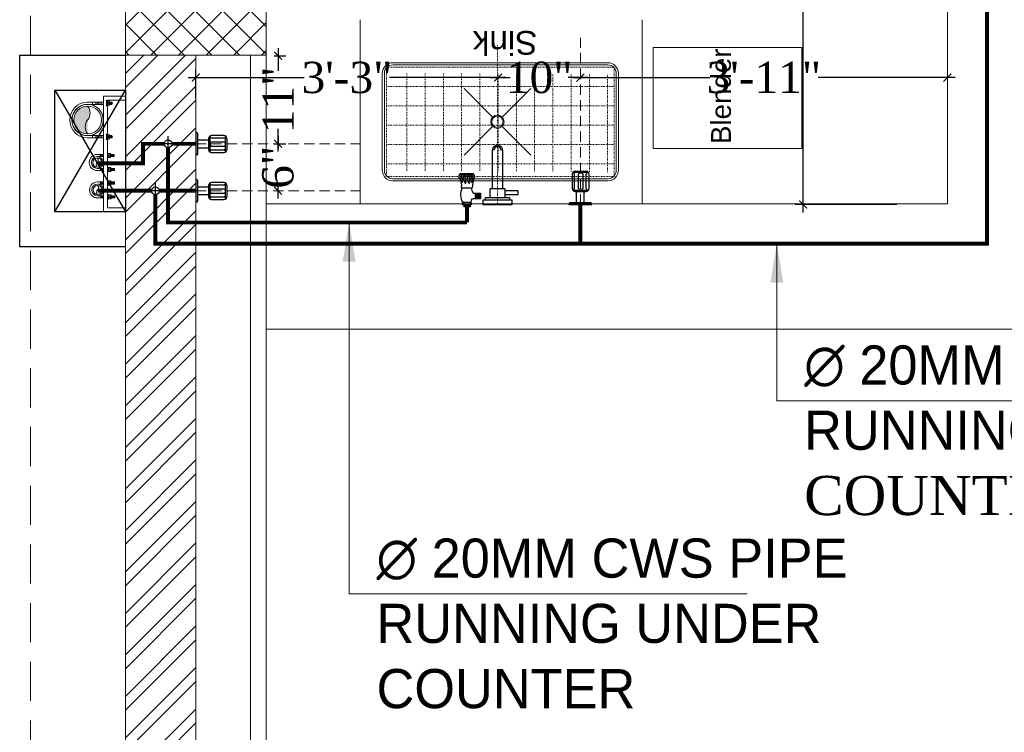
# Model space of a CAD drawing. Header units: inches. Extents: x 105152 to 158499, y 12149 to 30915.
# Tile 104 of 256: x 124799 to 124925, y 20880 to 20971. Entities that reach past the tile are written whole.
import ezdxf

# ---------------------------------------------------------------- set-up
doc = ezdxf.new("R2010")
doc.units = ezdxf.units.IN
doc.header["$MEASUREMENT"] = 0
doc.header["$PDMODE"] = 34
for name, pattern in [('DASHED2', [0.375, 0.25, -0.125]), ('HIDDEN', [0.375, 0.25, -0.125]), ('HIDDEN2', [0.1875, 0.125, -0.0625])]:
    doc.linetypes.add(name, pattern=pattern)
for name, color, linetype, lineweight in [('0-PIPE SUPPORT', 7, 'Continuous', 0), ('AR - PLAN', 251, 'Continuous', 5), ('CENTER', 46, 'DASHED2', 9), ('CWS', 5, 'Continuous', 30), ('EQUIPMENT', 7, 'Continuous', 25), ('PD_BRICK WALL_115', 134, 'Continuous', 30), ('PD_COLUMN', 2, 'Continuous', 60), ('PD_ELEVATION_03', 80, 'Continuous', 25), ('PD_HATCH', 45, 'Continuous', 9), ('PL. FICTURE', 4, 'Continuous', 25), ('PP-Domestic  Cold Water Supply', 5, 'Continuous', 25), ('PP-TEXT', 7, 'Continuous', 40), ('PP-Waste Pipe', 3, 'Continuous', 25), ('RO PIPE ', 4, 'Continuous', 9), ('RO WATER ', 15, 'Continuous', 15), ('SH - ANGLE SUPPORT', 7, 'Continuous', 30), ('WATER SUPPLY ', 7, 'Continuous', 9)]:
    doc.layers.add(name, color=color, linetype=linetype, lineweight=lineweight)
for name, color, linetype in [('45', 7, 'Continuous'), ('PD_DIMENSION', 101, 'Continuous'), ('PDF_furniture', 7, 'Continuous'), ('PDF_text', 7, 'Continuous'), ('PP SHAFT', 210, 'Continuous'), ('PP--DIM', 7, 'Continuous'), ('WWP', 92, 'Continuous')]:
    doc.layers.add(name, color=color, linetype=linetype)
doc.styles.add('MtX_Times_New_Roman', font='txt')
doc.styles.add('PDF Swiss721BT-RomanCondensed', font='arial.ttf')
doc.styles.get("Standard").update_dxf_attribs({"font": 'arial.ttf', "height": 6})
doc.styles.add('TIMES NEW ROMAN', font='times.ttf')
doc.dimstyles.new('ISO-10', dxfattribs={"dimtxt": 6, "dimasz": 0.5, "dimexe": 1.25, "dimexo": 0.625, "dimtad": 1, "dimtoh": 1, "dimdec": 1, "dimlunit": 4, "dimtxsty": 'Standard', "dimblk": 'ARCHTICK', "dimcen": 2.5, "dimclrt": 3, "dimadec": 0, "dimazin": 0, "dimtfac": 1, "dimtdec": 1, "dimtmove": 1, "dimatfit": 3, "dimfxl": 1, "dimarcsym": 0})
doc.dimstyles.new('PP-DIM', dxfattribs={"dimtxt": 4, "dimasz": 1, "dimexe": 1, "dimexo": 1, "dimgap": 0.09, "dimtad": 0, "dimdec": 0, "dimzin": 0, "dimdsep": 46, "dimlunit": 4, "dimtxsty": 'TIMES NEW ROMAN', "dimblk": 'ARCHTICK', "dimcen": 0.09, "dimdle": 1, "dimclrd": 256, "dimclre": 256, "dimclrt": 256, "dimadec": 0, "dimazin": 0, "dimtfac": 1, "dimtdec": 4, "dimtofl": 0, "dimtmove": 1, "dimatfit": 3, "dimfxl": 1, "dimtolj": 1, "dimtzin": 0, "dimlwd": -1, "dimlwe": -1, "dimarcsym": 0})

# ---------------------------------------------------------------- blocks, each defined once
blk = doc.blocks.new('_ArchTick')
at = {"color": 0, "linetype": 'ByBlock', "const_width": 0.15}
blk.add_lwpolyline([(-0.5, -0.5), (0.5, 0.5)], dxfattribs=at)
blk = doc.blocks.new('*D642')
at = {"layer": 'Defpoints', "color": 0}
for p in [(-1107, -9), (-1128.13, -939), (-1107, -939)]:
    blk.add_point(p, dxfattribs=at)
at = {"layer": 'PD_DIMENSION', "color": 0, "linetype": 'HIDDEN', "lineweight": -2, "ltscale": 20}
for p, q in [((-1107.62, -9), (-1129.38, -9)), ((-1128.13, -9), (-1128.13, -939)), ((-1107.62, -939), (-1129.38, -939))]:
    blk.add_line(p, q, dxfattribs=at)
at = {"layer": 'PD_DIMENSION', "color": 0, "lineweight": -2, "xscale": 0.5, "yscale": 0.5, "zscale": 0.5}
for p, rotation in [((-1128.13, -9), 90), ((-1128.13, -939), 270)]:
    blk.add_blockref('_ArchTick', p, dxfattribs=dict(at, rotation=rotation))
at = {"layer": 'PD_DIMENSION', "color": 3, "lineweight": 5, "insert": (-1131.82, -474), "char_height": 6, "attachment_point": 5, "rotation": 90}
blk.add_mtext('77\'-6"', dxfattribs=at)
blk = doc.blocks.new('ffbggb')
at = {"layer": 'EQUIPMENT', "color": 251, "lineweight": 5}
for p, q in [((75682.5, 5845.2), (75776.2, 5751.6)), ((75900.7, 5845.2), (75807, 5751.6)), ((75776.2, 5720.7), (75682.5, 5627.1)), ((75807.1, 5720.7), (75900.7, 5627.1))]:
    blk.add_line(p, q, dxfattribs=at)
for points in [[(75950.1, 5339.7), (75633.1, 5339.7, -0.414214), (75598.2, 5374.5), (75598.2, 6078.5, -0.414214), (75633.1, 6113.3), (75950.1, 6113.3, -0.414214), (75985, 6078.4), (75985, 5374.6, -0.414214)], [(75950.1, 5346.6), (75633.1, 5346.6, -0.414214), (75605.2, 5374.5), (75605.2, 6078.5, -0.414214), (75633.1, 6106.4), (75950.1, 6106.4, -0.414214), (75978.1, 6078.4), (75978.1, 5374.6, -0.414214)]]:
    blk.add_lwpolyline(points, format="xyb", close=True, dxfattribs=at)
at = {"layer": 'EQUIPMENT', "color": 251, "linetype": 'HIDDEN2', "lineweight": 5}
blk.add_lwpolyline([(75612.2, 6099.3), (75612.2, 5353.7), (75971, 5353.7), (75971, 6099.3)], close=True, dxfattribs=at)
for points in [[(75653.9, 6099.3), (75653.9, 5353.7)], [(75717.3, 6099.3), (75717.3, 5353.7)], [(75780.8, 6099.3), (75780.8, 5353.7)], [(75844.2, 6099.3), (75844.2, 5353.7)], [(75907.6, 6099.3), (75907.6, 5353.7)], [(75971, 6099.3), (75971, 5353.7)], [(75631.2, 6032.6), (75950.1, 6032.6)], [(75631.2, 5972.9), (75950.1, 5972.9)], [(75631.2, 5913.1), (75950.1, 5913.1)], [(75631.2, 5853.3), (75950.1, 5853.3)], [(75631.2, 5793.5), (75950.1, 5793.5)], [(75630, 5733.7), (75948.9, 5733.7)], [(75630, 5673.9), (75948.9, 5673.9)], [(75628.8, 5614.1), (75947.7, 5614.1)], [(75628.8, 5554.4), (75947.7, 5554.4)], [(75627.6, 5494.6), (75946.5, 5494.6)], [(75627.6, 5434.8), (75946.5, 5434.8)], [(75626.4, 5375), (75945.3, 5375)]]:
    blk.add_lwpolyline(points, dxfattribs=at)
at = {"layer": 'EQUIPMENT', "color": 251, "lineweight": 5}
for radius in [21.8, 18.5]:
    blk.add_circle((75791.6, 5736.2), radius, dxfattribs=at)
blk = doc.blocks.new('A$C449A6072')
at = {"color": 251, "lineweight": 5}
blk.add_lwpolyline([(0.99, -49.42), (0.99, -68.41), (-11.95, -68.41), (-11.95, -49.42)], close=True, dxfattribs=at)
at = {"layer": 'PDF_furniture', "color": 251, "lineweight": 5}
for p, q in [((4.52, -12), (-19, -12)), ((4.52, -48), (-19, -48))]:
    blk.add_line(p, q, dxfattribs=at)
at = {"layer": 'PDF_furniture', "color": 251, "xscale": 0.039, "yscale": 0.039, "zscale": 0.039}
blk.add_blockref('ffbggb', (-2964.39, -253.23), dxfattribs=at)
at = {"layer": 'PDF_text', "color": 251, "insert": (1.59, -39.74), "char_height": 3.036, "width": 18.474, "attachment_point": 4, "rotation": 90, "style": 'PDF Swiss721BT-RomanCondensed'}
blk.add_mtext('\\pxqc;Sink', dxfattribs=at)
at = {"layer": 'PDF_text', "color": 251, "insert": (-23.16, -58.1), "char_height": 2.535, "width": 35.8029, "attachment_point": 4, "style": 'PDF Swiss721BT-RomanCondensed'}
blk.add_mtext('\\pxqc;Blender ', dxfattribs=at)
blk = doc.blocks.new('*X425')
at = {"color": 0, "lineweight": 5}
for p, q in [((113.6, 341.47), (113.72, 341.59)), ((113.73, 341.42), (114.32, 342.01)), ((113.84, 341.35), (114.32, 341.83)), ((113.95, 341.28), (114.32, 341.65)), ((114.05, 341.2), (114.32, 341.48)), ((114.14, 341.12), (114.32, 341.3)), ((114.22, 341.02), (114.32, 341.12)), ((114.29, 340.92), (114.32, 340.95))]:
    blk.add_line(p, q, dxfattribs=at)
blk = doc.blocks.new('CWP P-PP')
at = {"layer": 'CWS', "color": 7, "lineweight": 5}
for p, q in [((-83, 1), (-83, -63)), ((-60, 0), (-60, -63)), ((60, 0), (60, -60)), ((83, 0), (83, -60)), ((-83, -32), (-60, -32)), ((83, -29), (60, -29)), ((-95, -107), (-95, -111)), ((-95, -111), (-93, -113)), ((-93, -113), (-93, -135)), ((-93, -113), (-50, -113)), ((-93, -135), (-88, -139)), ((-88, -139), (-55, -139)), ((-83, -139), (-83, -143)), ((-82, -173), (-82, -139)), ((-82, -173), (-78, -178)), ((-78, -130), (-78, -113)), ((-78, -178), (-65, -178)), ((-65, -113), (-65, -130)), ((-60, -173), (-65, -178)), ((-60, -173), (-60, -139)), ((-50, -135), (-55, -139)), ((-48, -111), (-50, -113)), ((-50, -113), (-50, -135)), ((48, -104), (48, -108)), ((48, -108), (50, -110)), ((50, -110), (50, -132)), ((50, -110), (93, -110)), ((50, -132), (55, -136)), ((55, -136), (88, -136)), ((61, -170), (61, -136)), ((61, -170), (65, -175)), ((65, -127), (65, -110)), ((78, -110), (78, -127)), ((83, -170), (78, -175)), ((83, -170), (83, -136)), ((93, -132), (88, -136)), ((95, -108), (93, -110)), ((93, -110), (93, -132)), ((95, -104), (95, -108))]:
    blk.add_line(p, q, dxfattribs=at)
at = {"layer": 'CWS', "lineweight": 5, "ltscale": 150}
for radius in [60.4, 46.4]:
    blk.add_circle((0, 0), radius, dxfattribs=at)
at = {"layer": 'CWS', "color": 7, "lineweight": 5}
for centre, radius, start, end in [((0, 0), 82.7, 0, 180), ((-91, -97), 59.2, 59.3307, 82.4088), ((-52, -14), 43.5, 225.9279, 259.5546), ((91, -94), 59.2, 97.5912, 120.6693), ((52, -11), 43.5, 280.4454, 314.0721), ((-94, -125), 16.2, 300.7439, 344.2077), ((-46, -123), 41.9, 210.4056, 235.5622), ((-47, -132), 42.3, 212.862, 235.7036), ((-49, -133), 47.6, 225.5118, 238.8099), ((-51, -136), 47.6, 229.0723, 238.8099), ((-63, -125), 16.2, 195.7923, 239.5399), ((-46, -127), 33, 201.2252, 229.0426), ((-80, -199), 22.5, 68.1121, 79.057), ((-77, -182), 9.3, 24.835, 70.1048), ((-79, -128), 13.8, 305.4061, 352.7073), ((-75, -184), 17.8, 36.9055, 76.8201), ((-74, -175), 17.7, 37.8259, 76.7878), ((-72, -174), 22.5, 57.8401, 79.057), ((-49, -125), 16.2, 195.7923, 239.2561), ((49, -122), 16.2, 300.7439, 344.2077), ((97, -120), 41.9, 210.4056, 235.5622), ((96, -129), 42.3, 212.862, 235.7036), ((94, -129), 47.6, 225.5118, 238.8099), ((92, -133), 47.6, 229.0723, 238.8099), ((80, -122), 16.2, 195.7923, 239.5399), ((97, -124), 33, 201.2252, 229.0426), ((66, -179), 9.3, 24.835, 70.1048), ((68, -181), 17.8, 36.9055, 76.8201), ((64, -125), 13.8, 305.4061, 352.7073), ((69, -172), 17.7, 37.8259, 76.7878), ((71, -171), 22.5, 57.8401, 79.057), ((94, -122), 16.2, 195.7923, 239.2561)]:
    blk.add_arc(centre, radius, start, end, dxfattribs=at)
at = {"layer": 'CWS', "lineweight": 5}
blk.add_arc((0, 0), 60.3, 0, 180, dxfattribs=at)
at = {"layer": 'CWS', "lineweight": 5, "ltscale": 150}
for centre, start, end in [((-23, -21), 42.4277, 137.5723), ((23, 21), 222.4277, 317.5723)]:
    blk.add_arc(centre, 31.5, start, end, dxfattribs=at)
at = {"layer": 'CWS', "color": 7, "xscale": 11.58599757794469, "yscale": 11.58599757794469, "zscale": 11.58599757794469, "rotation": 270}
for p in [(-4035, 1185), (-4021, 1185), (-3892, 1188), (-3878, 1188)]:
    blk.add_blockref('*X425', p, dxfattribs=at)
blk = doc.blocks.new('*X420')
at = {"color": 251, "lineweight": 5}
for p, q in [((113.73, 341.42), (114.32, 342.01)), ((113.84, 341.35), (114.32, 341.83)), ((113.6, 341.47), (113.72, 341.59)), ((113.95, 341.28), (114.32, 341.65)), ((114.05, 341.2), (114.32, 341.48)), ((114.14, 341.12), (114.32, 341.3)), ((114.22, 341.02), (114.32, 341.12)), ((114.29, 340.92), (114.32, 340.95))]:
    blk.add_line(p, q, dxfattribs=at)
blk = doc.blocks.new('WWP P-PP')
at = {"layer": 'PP-Waste Pipe', "lineweight": 5}
h = blk.add_hatch(color=256, dxfattribs=at)
edge = h.paths.add_edge_path()
edge.add_ellipse((24.4, 30.6), major_axis=(27.7, 27.7), ratio=1, start_angle=186.3386, end_angle=263.6614)
edge.add_ellipse((0, 0), major_axis=(-34.6, 34.6), ratio=1, start_angle=225, end_angle=405)
edge.add_ellipse((-24.4, -30.6), major_axis=(-27.7, 27.7), ratio=1, start_angle=276.3386, end_angle=353.6614, ccw=False)
for radius in [55, 48.9]:
    blk.add_circle((0, 0), radius, dxfattribs=at)
for centre, start, end in [((-24.4, -30.6), 51.3384, 128.6611), ((24.4, 30.6), 231.3384, 308.6611)]:
    blk.add_arc(centre, 39.1, start, end, dxfattribs=at)
at = {"layer": 'SH - ANGLE SUPPORT', "lineweight": 5}
for p, q in [((-62.8, 1.1), (-62.8, -56.7)), ((62.8, 1.1), (62.8, -56.7)), ((-62.8, -17.2), (-55, -17.2)), ((-62.8, -17.2), (-55, -17.2)), ((-54.8, -28.9), (-62.6, -28.9)), ((-54.8, -28.9), (-62.6, -28.9)), ((-55, -0.7), (-55, -56.7)), ((54.8, -28.9), (62.6, -28.9)), ((55, -0.7), (55, -56.7)), ((62.8, -17.2), (55, -17.2)), ((-68.3, -63.9), (-68.3, -65.4)), ((-68.3, -65.4), (-67.5, -66.2)), ((-50.3, -66.2), (-67.5, -66.2)), ((-67.4, -66.3), (-67.4, -74.7)), ((-61.5, -66.2), (-61.5, -72.8)), ((-56.3, -72.8), (-56.3, -66.2)), ((-49.5, -65.4), (-50.5, -66.3)), ((-50.5, -66.3), (-50.5, -74.7)), ((-49.5, -63.9), (-49.5, -65.4)), ((49.5, -63.9), (49.5, -65.4)), ((49.5, -65.4), (50.5, -66.3)), ((50.3, -66.2), (67.5, -66.2)), ((50.5, -66.3), (50.5, -74.7)), ((56.3, -72.8), (56.3, -66.2)), ((61.6, -66.2), (61.6, -72.8)), ((67.4, -66.3), (67.4, -74.7)), ((68.3, -65.4), (67.5, -66.2)), ((68.3, -63.9), (68.3, -65.4)), ((-67.4, -74.7), (-65.6, -76.5)), ((-52.3, -76.5), (-65.6, -76.5)), ((-62.8, -85.4), (-62.8, -76.5)), ((-62.8, -85.4), (-61.5, -86.7)), ((-56.3, -86.7), (-61.5, -86.7)), ((-55, -85.4), (-56.3, -86.7)), ((-55, -85.4), (-55, -76.5)), ((-50.5, -74.7), (-52.3, -76.5)), ((50.5, -74.7), (52.3, -76.5)), ((52.3, -76.5), (65.6, -76.5)), ((55, -85.4), (55, -76.5)), ((55, -85.4), (56.3, -86.7)), ((56.3, -86.7), (61.5, -86.7)), ((62.8, -85.4), (61.5, -86.7)), ((62.8, -85.4), (62.8, -76.5)), ((67.4, -74.7), (65.6, -76.5))]:
    blk.add_line(p, q, dxfattribs=at)
at = {"layer": 'SH - ANGLE SUPPORT', "lineweight": 5, "ltscale": 30}
for radius, start, end in [(62.8, 1.0363, 178.9637), (55, 359.1087, 181.0351)]:
    blk.add_arc((0, 0), radius, start, end, dxfattribs=at)
at = {"layer": 'SH - ANGLE SUPPORT', "lineweight": 5, "extrusion": (0, 0, -1)}
for centre, major_axis, start_param, end_param in [((-49.6, -57.4), (18.3, -18.3), 3.391711, 3.722963), ((-49.6, -57.4), (18.3, -18.3), 3.391711, 3.722963), ((-66.3, -21), (13.4, -13.4), 0.163266, 0.60927), ((-66.3, -21), (13.4, -13.4), 0.163266, 0.60927), ((-66.3, -27), (13.4, -13.4), 0.163266, 0.60927), ((-66.3, -27), (13.4, -13.4), 0.163266, 0.60927), ((-66.3, -32.7), (13.4, 13.4), 1.734062, 2.180066), ((-66.3, -32.7), (13.4, 13.4), 1.734062, 2.180066), ((-41.6, -55.4), (16.5, -16.5), 3.304859, 3.314801), ((-41.6, -55.4), (16.5, -16.5), 3.304859, 3.314801), ((-41.6, -61.4), (16.5, 16.5), 4.875655, 4.885597), ((-41.6, -61.4), (16.5, 16.5), 4.875655, 4.885597), ((-41.6, -67.1), (16.5, 16.5), 4.875655, 4.885597), ((-41.6, -67.1), (16.5, 16.5), 4.875655, 4.885597), ((50.2, -71.1), (4.49, 4.49), 1.061026, 1.819613), ((65.3, -74.7), (7.83, 7.83), 2.954779, 3.562598), ((64.7, -74.8), (8.82, -8.82), 1.329768, 1.678717), ((64.2, -75.7), (8.82, -8.82), 1.329768, 1.608854), ((65.5, -72.3), (7.76, 7.76), 2.957247, 3.531377), ((62.4, -71.1), (4.49, -4.49), 1.317026, 2.080566), ((65.5, -73.4), (6.11, 6.11), 3.071035, 3.556541), ((56.6, -92.2), (4.17, -4.17), 4.117982, 4.309007), ((57.4, -87.7), (1.72, 1.72), 5.845023, 6.635132), ((58, -88.4), (3.3, -3.3), 4.157023, 5.034816), ((67.7, -67.4), (8.82, -8.82), 1.329768, 1.540799), ((58.2, -85.9), (3.29, 3.29), 5.728383, 6.607487), ((56.1, -72.1), (3.85, -3.85), 5.625069, 6.45063), ((58.7, -85.7), (4.17, 4.17), 5.688779, 6.270402), ((60.1, -83.9), (4.17, 4.17), 5.688779, 5.971834), ((67.7, -71.1), (4.49, -4.49), 1.32198, 2.080566)]:
    blk.add_ellipse(centre, major_axis=major_axis, ratio=1, start_param=start_param, end_param=end_param, dxfattribs=at)
at = {"layer": 'SH - ANGLE SUPPORT', "lineweight": 5}
for centre, major_axis, start_param, end_param in [((49.6, -57.4), (-18.3, -18.3), 3.391711, 3.722963), ((41.6, -55.4), (-16.5, -16.5), 3.304859, 3.314801), ((41.6, -61.4), (-16.5, 16.5), 4.875655, 4.885597), ((41.6, -67.1), (-16.5, 16.5), 4.875655, 4.885597), ((66.3, -21), (-13.4, -13.4), 0.163266, 0.60927), ((66.3, -27), (-13.4, -13.4), 0.163266, 0.60927), ((66.3, -32.7), (-13.4, 13.4), 1.734062, 2.180066), ((-67.6, -71.1), (-4.49, -4.49), 1.32198, 2.080566), ((-60.1, -83.9), (-4.17, 4.17), 5.688779, 5.971834), ((-58.7, -85.7), (-4.17, 4.17), 5.688779, 6.270402), ((-58.2, -85.9), (-3.29, 3.29), 5.728383, 6.607487), ((-58, -88.4), (-3.3, -3.3), 4.157023, 5.034816), ((-56.1, -72.1), (-3.85, -3.85), 5.625069, 6.45063), ((-67.7, -67.4), (-8.82, -8.82), 1.329768, 1.540799), ((-65.5, -73.4), (-6.11, 6.11), 3.071035, 3.556541), ((-57.4, -87.7), (-1.72, 1.72), 5.845023, 6.635132), ((-62.4, -71.1), (-4.49, -4.49), 1.317026, 2.080566), ((-65.4, -72.3), (-7.76, 7.76), 2.957247, 3.531377), ((-65.3, -74.7), (-7.83, 7.83), 2.954779, 3.562598), ((-56.6, -92.2), (-4.17, -4.17), 4.117982, 4.309007), ((-64.7, -74.8), (-8.82, -8.82), 1.329768, 1.678717), ((-64.2, -75.7), (-8.82, -8.82), 1.329768, 1.608854), ((-50.2, -71.1), (-4.49, 4.49), 1.061026, 1.819613)]:
    blk.add_ellipse(centre, major_axis=major_axis, ratio=1, start_param=start_param, end_param=end_param, dxfattribs=at)
at = {"layer": 'SH - ANGLE SUPPORT', "lineweight": 5, "extrusion": (0, 0, -1)}
for p, xscale, yscale, zscale, rotation in [((-1492.9, 444), 4.553634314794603, 4.553634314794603, -4.553634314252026, 270), ((-1499.4, 444), 4.553634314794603, 4.553634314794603, -4.553634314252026, 270), ((1499.4, 444), -4.553634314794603, 4.553634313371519, -4.553634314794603, 89.99999999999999), ((1492.9, 444), -4.553634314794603, 4.553634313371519, -4.553634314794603, 89.99999999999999)]:
    blk.add_blockref('*X420', p, dxfattribs=dict(at, xscale=xscale, yscale=yscale, zscale=zscale, rotation=rotation))
blk = doc.blocks.new('RO PIPE')
at = {"layer": 'CWS', "color": 7, "lineweight": 5}
for p, q in [((-0.01, 1.03), (0.79, 1.03)), ((0, 0.75), (0.79, 0.75)), ((0.4, 1.03), (0.4, 0.75)), ((1.33, 1.19), (1.38, 1.19)), ((1.38, 1.19), (1.41, 1.16)), ((1.38, 0.59), (1.41, 0.62)), ((1.41, 1.16), (1.68, 1.16)), ((1.41, 1.16), (1.41, 0.62)), ((1.62, 0.97), (1.41, 0.97)), ((1.41, 0.81), (1.62, 0.81)), ((1.41, 0.62), (1.68, 0.62)), ((1.68, 1.16), (1.73, 1.1)), ((1.68, 0.62), (1.73, 0.68)), ((1.73, 1.1), (1.73, 0.68)), ((1.73, 1.04), (1.77, 1.04)), ((2.16, 1.03), (1.73, 1.03)), ((2.16, 0.75), (1.73, 0.75)), ((2.16, 1.03), (2.22, 0.97)), ((2.16, 0.75), (2.22, 0.81)), ((2.22, 0.97), (2.22, 0.81)), ((0, -0.75), (0.75, -0.75)), ((0, -1.03), (0.75, -1.03)), ((0.36, -1.03), (0.36, -0.75)), ((1.3, -0.59), (1.34, -0.59)), ((1.3, -1.19), (1.34, -1.19)), ((1.34, -0.59), (1.37, -0.62)), ((1.34, -1.19), (1.37, -1.16)), ((1.37, -0.62), (1.64, -0.62)), ((1.37, -0.62), (1.37, -1.16)), ((1.58, -0.81), (1.37, -0.81)), ((1.37, -0.97), (1.58, -0.97)), ((1.37, -1.16), (1.64, -1.16)), ((1.64, -0.62), (1.69, -0.68)), ((1.64, -1.16), (1.69, -1.1)), ((1.69, -0.68), (1.69, -1.1)), ((2.12, -0.75), (1.69, -0.75)), ((2.12, -1.03), (1.69, -1.03)), ((2.12, -0.75), (2.18, -0.81)), ((2.12, -1.03), (2.18, -0.97))]:
    blk.add_line(p, q, dxfattribs=at)
at = {"layer": 'CWS', "color": 4, "lineweight": 5, "ltscale": 150}
for radius in [0.751, 0.578]:
    blk.add_circle((0, 0), radius, dxfattribs=at)
at = {"layer": 'CWS', "color": 7, "lineweight": 5}
for centre, radius, start, end in [((0, 0), 1.03, 90, 270), ((0, 0), 0.751, 90, 270), ((1.21, 1.13), 0.737, 187.5912, 210.6693), ((0.17, 0.65), 0.542, 10.4454, 44.0721), ((1.56, 1.17), 0.201, 285.7923, 329.2561), ((1.56, 0.78), 0.201, 30.4601, 74.2077), ((1.59, 0.98), 0.172, 277.2927, 324.5939), ((1.56, 0.61), 0.201, 30.7439, 74.2077), ((1.58, 0.57), 0.41, 40.9574, 68.7748), ((1.53, 0.58), 0.521, 34.4378, 59.5944), ((2.17, 0.9), 0.28, 190.943, 212.1599), ((1.65, 0.58), 0.526, 34.2964, 57.138), ((2.18, 0.92), 0.221, 193.2122, 232.1741), ((1.65, 0.61), 0.593, 31.1901, 44.4882), ((2.3, 0.93), 0.221, 193.1799, 233.0945), ((1.69, 0.64), 0.593, 31.1901, 40.9277), ((2.27, 0.96), 0.116, 199.8952, 245.165), ((2.48, 1), 0.28, 190.943, 201.8879), ((1.17, -1.13), 0.737, 149.3307, 172.4088), ((0.13, -0.65), 0.542, 315.9279, 349.5546), ((1.52, -0.61), 0.201, 285.7923, 329.2561), ((1.52, -1), 0.201, 30.4601, 74.2077), ((1.55, -0.8), 0.172, 277.2927, 324.5939), ((1.52, -1.17), 0.201, 30.7439, 74.2077), ((1.55, -1.21), 0.41, 40.9574, 68.7748), ((1.49, -1.2), 0.521, 34.4378, 59.5944), ((2.13, -0.88), 0.28, 190.943, 212.1599), ((1.61, -1.2), 0.526, 34.2964, 57.138), ((2.14, -0.86), 0.221, 193.2122, 232.1741), ((1.61, -1.17), 0.593, 31.1901, 44.4882), ((2.26, -0.85), 0.221, 193.1799, 233.0945), ((1.66, -1.14), 0.593, 31.1901, 40.9277), ((2.23, -0.82), 0.116, 199.8952, 245.165)]:
    blk.add_arc(centre, radius, start, end, dxfattribs=at)
at = {"layer": 'CWS', "color": 4, "lineweight": 5, "ltscale": 150}
for centre, start, end in [((0.26, 0.29), 132.4277, 227.5723), ((-0.26, -0.29), 312.4277, 47.5723)]:
    blk.add_arc(centre, 0.391, start, end, dxfattribs=at)
at = {"layer": 'CWS', "color": 7, "xscale": -0.1441678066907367, "yscale": 0.1441678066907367, "zscale": 0.1441678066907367, "rotation": 179.9999999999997}
for p in [(-14.75, 50.21), (-14.75, 50.04), (-14.78, 48.43), (-14.78, 48.26)]:
    blk.add_blockref('*X425', p, dxfattribs=at)
blk = doc.blocks.new('AQUAGUARD-PP')
at = {"layer": 'CENTER', "ltscale": 5}
blk.add_line((0, 0), (19.94, 0), dxfattribs=at)
at = {"layer": 'PL. FICTURE', "color": 205, "ltscale": 12}
for p, q in [((0, 1.37), (0, -1.37)), ((0, 1.37), (0.06, 1.37)), ((0.23, -1.2), (0.23, 1.2)), ((0.23, 0.47), (1.57, 0.47)), ((1.57, 0.64), (1.57, -0.71)), ((1.74, 0.93), (1.74, -1)), ((1.76, 0.06), (1.91, 0.22)), ((1.76, 0.06), (1.76, -0.16)), ((3.65, 0.97), (1.91, 0.97)), ((1.91, 0.71), (3.65, 0.71)), ((1.91, 0.22), (3.65, 0.22)), ((3.65, 0.22), (3.8, 0.06)), ((3.8, 0.06), (3.8, -0.16)), ((3.82, -1), (3.82, 0.93)), ((3.99, 0.64), (3.99, -0.71)), ((0.23, -0.47), (1.57, -0.47)), ((1.76, -0.16), (1.91, -0.31)), ((3.65, -0.31), (1.91, -0.31)), ((1.91, -0.71), (3.65, -0.71)), ((1.91, -1.05), (3.65, -1.05)), ((3.8, -0.16), (3.65, -0.31)), ((0, -1.37), (0.06, -1.37))]:
    blk.add_line(p, q, dxfattribs=at)
for centre, radius, start, end in [((0.06, 1.2), 0.168, 359.9952, 89.9952), ((1.91, 0.64), 0.336, 89.9952, 179.9956), ((1.91, 0.88), 0.168, 179.9952, 269.9952), ((3.65, 0.64), 0.336, 359.9952, 89.9952), ((3.65, 0.88), 0.168, 270.0048, 0.0048), ((1.91, -0.71), 0.336, 179.9956, 269.9952), ((1.91, -0.88), 0.168, 90.0048, 180.0048), ((3.65, -0.71), 0.336, 269.9952, 359.9952), ((3.65, -0.88), 0.168, 359.9952, 89.9952), ((0.06, -1.2), 0.168, 269.9952, 359.9952)]:
    blk.add_arc(centre, radius, start, end, dxfattribs=at)
blk = doc.blocks.new('BIB COCK-PP')
at = {"layer": 'CENTER', "ltscale": 5}
blk.add_line((0, 0), (19.94, 0), dxfattribs=at)
at = {"layer": 'PL. FICTURE', "ltscale": 12}
for p, q in [((0, 1.39), (0, -1.39)), ((0, 1.39), (0.06, 1.39)), ((0.23, -1.22), (0.23, 1.22)), ((0.23, 0.47), (1.54, 0.47)), ((1.54, 0.65), (1.54, -0.72)), ((1.71, 0.94), (1.71, -1.02)), ((1.74, 0.06), (1.88, 0.22)), ((1.74, 0.06), (1.74, -0.16)), ((3.42, 0.99), (1.88, 0.99)), ((1.88, 0.72), (3.42, 0.72)), ((1.88, 0.22), (3.42, 0.22)), ((3.42, 0.22), (3.57, 0.06)), ((3.57, 0.06), (3.57, -0.16)), ((3.59, -1.02), (3.59, 0.94)), ((3.76, 0.65), (3.76, -0.72)), ((0.23, -0.47), (1.54, -0.47)), ((1.74, -0.16), (1.88, -0.32)), ((3.42, -0.32), (1.88, -0.32)), ((1.88, -0.72), (3.42, -0.72)), ((1.88, -1.06), (3.42, -1.06)), ((3.57, -0.16), (3.42, -0.32)), ((0, -1.39), (0.06, -1.39))]:
    blk.add_line(p, q, dxfattribs=at)
for centre, radius, start, end in [((0.06, 1.22), 0.171, 359.9952, 89.9952), ((1.88, 0.65), 0.341, 89.9952, 179.9956), ((1.88, 0.9), 0.171, 179.9952, 269.9952), ((3.42, 0.65), 0.341, 359.9952, 89.9952), ((3.42, 0.9), 0.171, 270.0048, 0.0048), ((1.88, -0.72), 0.341, 179.9956, 269.9952), ((1.88, -0.9), 0.171, 90.0048, 180.0048), ((3.42, -0.72), 0.341, 269.9952, 359.9952), ((3.42, -0.9), 0.171, 359.9952, 89.9952), ((0.06, -1.22), 0.171, 269.9952, 359.9952)]:
    blk.add_arc(centre, radius, start, end, dxfattribs=at)
blk = doc.blocks.new('STOP COCK')
at = {"layer": 'PL. FICTURE', "color": 40, "lineweight": 30, "ltscale": 0.25}
for p, q in [((-31.2, 0), (31.2, 0)), ((0, -31.2), (0, 31.2))]:
    blk.add_line(p, q, dxfattribs=at)
blk.add_circle((0, 0), 16, dxfattribs=at)
blk = doc.blocks.new('*D818')
at = {"layer": 'Defpoints', "color": 0}
for p in [(-339.72, -313.56), (-339.72, -313.56), (-378.34, -317.25)]:
    blk.add_point(p, dxfattribs=at)
at = {"layer": 'PP--DIM'}
for p, q in [((-378.34, -316.25), (-378.34, -312.56)), ((-339.72, -312.56), (-339.72, -312.56)), ((-379.34, -313.56), (-364.48, -313.56)), ((-338.72, -313.56), (-353.58, -313.56))]:
    blk.add_line(p, q, dxfattribs=at)
at = {"layer": 'PP--DIM', "rotation": 180}
blk.add_blockref('_ArchTick', (-378.34, -313.56), dxfattribs=at)
at = {"layer": 'PP--DIM'}
blk.add_blockref('_ArchTick', (-339.72, -313.56), dxfattribs=at)
at = {"layer": 'PP--DIM', "insert": (-359.03, -313.56), "char_height": 4, "attachment_point": 5, "style": 'TIMES NEW ROMAN'}
blk.add_mtext('\\A1;3\'-3"', dxfattribs=at)
blk = doc.blocks.new('*D819')
at = {"layer": 'Defpoints', "color": 0}
for p in [(-339.72, -313.56), (-329.22, -313.56), (-329.22, -313.56)]:
    blk.add_point(p, dxfattribs=at)
at = {"layer": 'PP--DIM'}
for p, q in [((-340.72, -313.56), (-338.18, -313.56)), ((-328.22, -313.56), (-330.76, -313.56)), ((-339.72, -314.56), (-339.72, -314.56)), ((-329.22, -314.56), (-329.22, -314.56))]:
    blk.add_line(p, q, dxfattribs=at)
at = {"layer": 'PP--DIM', "rotation": 180}
blk.add_blockref('_ArchTick', (-339.72, -313.56), dxfattribs=at)
at = {"layer": 'PP--DIM'}
blk.add_blockref('_ArchTick', (-329.22, -313.56), dxfattribs=at)
at = {"layer": 'PP--DIM', "insert": (-334.47, -313.56), "char_height": 4, "attachment_point": 5, "style": 'TIMES NEW ROMAN'}
blk.add_mtext('\\A1;10"', dxfattribs=at)
blk = doc.blocks.new('*D820')
at = {"layer": 'Defpoints', "color": 0}
for p in [(-329.22, -313.56), (-282.34, -313.56), (-282.34, -313.56)]:
    blk.add_point(p, dxfattribs=at)
at = {"layer": 'PP--DIM'}
for p, q in [((-330.22, -313.56), (-312.7, -313.56)), ((-281.34, -313.56), (-298.85, -313.56)), ((-329.22, -314.56), (-329.22, -314.56)), ((-282.34, -314.56), (-282.34, -314.56))]:
    blk.add_line(p, q, dxfattribs=at)
at = {"layer": 'PP--DIM', "rotation": 180}
blk.add_blockref('_ArchTick', (-329.22, -313.56), dxfattribs=at)
at = {"layer": 'PP--DIM'}
blk.add_blockref('_ArchTick', (-282.34, -313.56), dxfattribs=at)
at = {"layer": 'PP--DIM', "insert": (-305.78, -313.56), "char_height": 4, "attachment_point": 5, "style": 'TIMES NEW ROMAN'}
blk.add_mtext('\\A1;3\'-11"', dxfattribs=at)
blk = doc.blocks.new('PP-SINGLE TAP BASIN')
at = {"layer": 'CENTER', "linetype": 'DASHED2'}
blk.add_line((457.2, 0), (0, 0), dxfattribs=at)
at = {"layer": 'PL. FICTURE', "color": 4}
for p, q in [((-6.8, 78.4), (-6.8, 96.4)), ((5.8, 96.4), (-6.8, 96.4)), ((-6.8, 87.4), (0, 87.4)), ((-5.6, 96.4), (-5.6, 78.4)), ((-4.5, 96.4), (-4.5, 78.4)), ((-3.4, 96.4), (-3.4, 78.4)), ((-2.3, 96.4), (-2.3, 78.4)), ((-1.1, 96.4), (-1.1, 78.4)), ((0, 101), (0, 74.4)), ((5.9, 101), (0, 101)), ((5.9, 74.4), (5.9, 101)), ((48.4, 102.8), (48.4, 72.7)), ((89.4, 106.7), (89.4, 69.2)), ((0, 78.4), (-6.8, 78.4)), ((5.9, 78.4), (-6.8, 78.4)), ((0, 74.4), (5.9, 74.4)), ((17.1, 69.9), (17.1, 48.2)), ((33.2, 63.9), (17.1, 63.9)), ((33.2, 61.9), (17.1, 61.9)), ((33.2, 60), (17.1, 60)), ((33.2, 58), (17.1, 58)), ((33.2, 70), (33.2, 48.2)), ((33.2, 56), (17.1, 56)), ((33.2, 54.1), (17.1, 54.1)), ((33.2, 52.1), (17.1, 52.1)), ((33.2, 50.1), (17.1, 50.1)), ((33.2, 50.1), (17.1, 50.1)), ((33.2, 48.2), (17.1, 48.2))]:
    blk.add_line(p, q, dxfattribs=at)
at = {"layer": 'PL. FICTURE'}
for p, q in [((20.4, 21.2), (45.4, 21.2)), ((45.4, -21.2), (45.4, 21.2)), ((154.8, 15.2), (45.4, 15.2)), ((45.4, -21.2), (20.4, -21.2)), ((45.4, -15.2), (154.8, -15.2))]:
    blk.add_line(p, q, dxfattribs=at)
at = {"layer": 'PL. FICTURE', "linetype": 'Continuous'}
blk.add_lwpolyline([(0, 41.7), (0, -41.7), (13.1, -41.7), (13.1, 41.7)], close=True, dxfattribs=at)
at = {"layer": 'PL. FICTURE'}
for points in [[(13.1, 34.2), (20.4, 34.2), (20.4, -34.2), (13.1, -34.2)], [(39.4, -21.2), (29.4, -21.2), (29.4, -59.4), (39.4, -59.4)]]:
    blk.add_lwpolyline(points, close=True, dxfattribs=at)
at = {"layer": 'PL. FICTURE', "color": 4}
for centre, radius, start, end in [((29.4, 60.7), 45, 64.9956, 121.5797), ((53.5, 146.8), 44.3, 263.3195, 304.5359), ((62.1, 91.8), 0.911, 112.3068, 247.6932), ((76.3, 68.5), 28.2, 90.6273, 120.998), ((71.2, 123.1), 33.5, 253.6094, 285.3435), ((76.3, 57.8), 28.2, 90.6273, 120.998), ((74.6, 88.1), 17.1, 57.6622, 132.7666), ((71.4, 124.1), 24.9, 250.2963, 290.4807), ((75.8, 75.8), 20.9, 66.6687, 89.4909), ((75.8, 65.1), 20.9, 66.6687, 89.4909), ((80.6, 104.9), 5.77, 31.4335, 109.9133), ((78.9, 107.8), 7.06, 279.3347, 312.6985), ((77.3, 97.5), 7.26, 292.6508, 339.7025), ((439.5, 88.1), 354.5, 176.8113, 183.3087), ((91.4, 120.6), 14, 245.192, 261.5484), ((8.4, 67.9), 8.91, 13.5129, 106.5185), ((46.7, 49.8), 24.3, 86.0586, 123.9894), ((43.9, -19.2), 92, 68.3225, 87.2128), ((62.1, 81.1), 0.911, 112.3068, 247.6932), ((71.2, 112.4), 33.5, 253.6094, 285.3435), ((74.5, 59.5), 17.1, 57.6622, 132.7666), ((71.3, 95.5), 24.9, 250.2963, 290.4807), ((81.1, 70.7), 5.39, 233.9467, 326.4616), ((78.8, 79.2), 7.06, 279.3347, 312.6985), ((77.3, 86.8), 7.26, 292.6508, 339.7025), ((83.8, 77.9), 10.3, 279.9211, 302.8376)]:
    blk.add_arc(centre, radius, start, end, dxfattribs=at)
at = {"layer": 'PL. FICTURE'}
for radius in [15.2, 15.2, 11]:
    blk.add_arc((154.8, 0), radius, 270, 90, dxfattribs=at)
blk = doc.blocks.new('*D822')
at = {"layer": 'Defpoints', "color": 0}
for p in [(-300.76, -269.92), (-287.79, -269.92), (-287.79, -329.78)]:
    blk.add_point(p, dxfattribs=at)
at = {"layer": 'PP--DIM'}
for p, q in [((-300.76, -268.92), (-300.76, -298.02)), ((-288.79, -269.92), (-301.76, -269.92)), ((-300.76, -330.78), (-300.76, -301.68)), ((-288.79, -329.78), (-301.76, -329.78))]:
    blk.add_line(p, q, dxfattribs=at)
for p, rotation in [((-300.76, -269.92), 89.99999999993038), ((-300.76, -329.78), 269.9999999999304)]:
    blk.add_blockref('_ArchTick', p, dxfattribs=dict(at, rotation=rotation))
at = {"layer": 'PP--DIM', "insert": (-300.76, -299.85), "char_height": 4, "attachment_point": 5, "rotation": 90, "style": 'TIMES NEW ROMAN'}
blk.add_mtext("\\A1;5'", dxfattribs=at)
blk = doc.blocks.new('*D823')
at = {"layer": 'Defpoints', "color": 0}
for p in [(-369.34, -310.78), (-369.34, -322.01), (-367.84, -322.01)]:
    blk.add_point(p, dxfattribs=at)
at = {"layer": 'PP--DIM'}
for p, q in [((-367.83, -309.78), (-367.83, -312.69)), ((-368.34, -310.78), (-366.83, -310.78)), ((-367.84, -323.01), (-367.84, -320.1)), ((-368.34, -322.01), (-366.84, -322.01))]:
    blk.add_line(p, q, dxfattribs=at)
for p, rotation in [((-367.83, -310.78), 89.99343121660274), ((-367.84, -322.01), 269.9934312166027)]:
    blk.add_blockref('_ArchTick', p, dxfattribs=dict(at, rotation=rotation))
at = {"layer": 'PP--DIM', "insert": (-367.83, -316.4), "char_height": 4, "attachment_point": 5, "rotation": 89.9934, "style": 'TIMES NEW ROMAN'}
blk.add_mtext('\\A1;11"', dxfattribs=at)
blk = doc.blocks.new('*D824')
at = {"layer": 'Defpoints', "color": 0}
for p in [(-369.34, -322.01), (-367.84, -328.01), (-367.84, -328.01)]:
    blk.add_point(p, dxfattribs=at)
at = {"layer": 'PP--DIM'}
for p, q in [((-367.84, -321.01), (-367.84, -322.56)), ((-368.34, -322.01), (-366.84, -322.01)), ((-368.84, -328.01), (-368.84, -328.01)), ((-367.84, -329.01), (-367.84, -327.46))]:
    blk.add_line(p, q, dxfattribs=at)
for p, rotation in [((-367.84, -322.01), 89.99343121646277), ((-367.84, -328.01), 269.9934312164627)]:
    blk.add_blockref('_ArchTick', p, dxfattribs=dict(at, rotation=rotation))
at = {"layer": 'PP--DIM', "insert": (-367.84, -325.01), "char_height": 4, "attachment_point": 5, "rotation": 89.9934, "style": 'TIMES NEW ROMAN'}
blk.add_mtext('\\A1;6"', dxfattribs=at)
blk = doc.blocks.new('FIRST FLOOR PLAN 0')
at = {"layer": 'PD_HATCH', "lineweight": 5}
h = blk.add_hatch(dxfattribs=at)
h.set_pattern_fill('ANSI32', color=251, scale=10)
h.set_pattern_definition([(45, (-1110.15, -834.2493), (-2.65165, 2.65165), []), (45, (-1108.3824, -834.2493), (-2.65165, 2.65165), [])])
h.paths.add_polyline_path([(-1107, -791.5), (-1116, -791.5), (-1116, -873), (-1107, -873)])
h.paths.add_polyline_path([(-745.5, -939), (-915, -939), (-915, -948), (-745.5, -948)])
h.paths.add_polyline_path([(-561, -939), (-730.5, -939), (-730.5, -948), (-561, -948)])
h.paths.add_polyline_path([(-1107, -75), (-1116, -75), (-1116, -156.5), (-1107, -156.5)])
h.paths.add_polyline_path([(-1107, -171.5), (-1116, -171.5), (-1116, -311.5), (-1107, -311.5)])
h.paths.add_polyline_path([(-1107, -326.5), (-1116, -326.5), (-1116, -466.5), (-1107, -466.5)])
h.paths.add_polyline_path([(-1107, -481.5), (-1116, -481.5), (-1116, -621.5), (-1107, -621.5)])
h.paths.add_polyline_path([(-1107, -636.5), (-1116, -636.5), (-1116, -776.5), (-1107, -776.5)])
h.paths.add_polyline_path([(-15, 0), (-181.5, 0), (-181.5, -9), (-15, -9)])
h.paths.add_polyline_path([(-196.5, 0), (-361.5, 0), (-361.5, -9), (-196.5, -9)])
h.paths.add_polyline_path([(-376.5, 0), (-546, 0), (-546, -9), (-376.5, -9)])
h.paths.add_polyline_path([(-561, 0), (-730.5, 0), (-730.5, -9), (-561, -9)])
h.paths.add_polyline_path([(-930, 0), (-1041, 0), (-1041, -9), (-930, -9)])
h.paths.add_polyline_path([(-1056, 0), (-1116, 0), (-1116, -60), (-1107, -60), (-1107, -9), (-1056, -9)])
h.paths.add_polyline_path([(-1107, -888), (-1116, -888), (-1116, -948), (-1056, -948), (-1056, -939), (-1107, -939)])
h.paths.add_polyline_path([(-930, -939), (-1041, -939), (-1041, -948), (-930, -948)])
h.paths.add_polyline_path([(-521.25, -939), (-546, -939), (-546, -948), (-521.25, -948)])
h.paths.add_polyline_path([(-376.5, -939), (-401.25, -939), (-401.25, -948), (-376.5, -948)])
h.paths.add_polyline_path([(-339, -939), (-361.5, -939), (-361.5, -948), (-339, -948)])
h.paths.add_polyline_path([(-196.5, -939), (-219, -939), (-219, -948), (-196.5, -948)])
h.paths.add_polyline_path([(-159, -939), (-181.5, -939), (-181.5, -948), (-159, -948)])
h.paths.add_polyline_path([(-15, -939), (-39, -939), (-39, -948), (-15, -948)])
h.paths.add_polyline_path([(0, -930), (-9, -930)])
h.paths.add_polyline_path([(0, -791.5), (-9, -791.5), (-9, -930), (0, -930)])
h.paths.add_polyline_path([(0, -636.5), (-9, -636.5), (-9, -776.5), (0, -776.5)])
h.paths.add_polyline_path([(0, -326.5), (-9, -326.5), (-9, -621.5), (0, -621.5)])
h.paths.add_polyline_path([(0, -18), (-9, -18), (-9, -156.5), (0, -156.5)])
h.paths.add_polyline_path([(-18, -159.5), (-123, -159.5), (-123, -168.5), (-18, -168.5)])
h.paths.add_polyline_path([(-123, -171.5), (-132, -171.5), (-132, -249.5), (-123, -249.5)])
h.paths.add_polyline_path([(-132, -159.5), (-204, -159.5), (-204, -168.5), (-132, -168.5)])
h.paths.add_polyline_path([(-204, -171.5), (-213, -171.5), (-213, -249.5), (-204, -249.5)])
h.paths.add_polyline_path([(-213, -159.5), (-294, -159.5), (-294, -261.5), (-267, -261.5), (-267, -252.5), (-285, -252.5), (-285, -168.5), (-213, -168.5)])
h.paths.add_polyline_path([(-213, -252.5), (-231, -252.5), (-231, -261.5), (-213, -261.5)], flags=17)
h.paths.add_polyline_path([(-186, -252.5), (-204, -252.5), (-204, -261.5), (-186, -261.5)])
h.paths.add_polyline_path([(-132, -252.5), (-150, -252.5), (-150, -261.5), (-132, -261.5)])
h.paths.add_polyline_path([(-123, -261.5), (-132, -261.5), (-132, -324.5), (-123, -324.5)])
h.paths.add_polyline_path([(0, -310.5), (-9, -310.5), (-9, -311.5), (0, -311.5)])
h.paths.add_polyline_path([(0, -171.5), (-9, -171.5), (-9, -190.5), (0, -190.5)])
h.paths.add_polyline_path([(-878.25, -9), (-878.25, 0), (-915, 0), (-915, -9)])
h.paths.add_polyline_path([(-782.25, 0), (-782.25, -9), (-745.5, -9), (-745.5, 0)])
h = blk.add_hatch(dxfattribs=at)
h.set_pattern_fill('ANSI37', color=251, scale=20)
h.set_pattern_definition([(45, (144327.2833, 25769.4912), (-1.767766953, 1.767766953), []), (135, (144327.2833, 25769.4912), (-1.767766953, -1.767766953), [])])
h.paths.add_polyline_path([(-1116, -621.5), (-1116, -636.5), (-1098, -636.5), (-1098, -621.5)])
at = {"layer": 'PD_BRICK WALL_115', "color": 251, "lineweight": 5}
for p, q in [((-1116, -636.5), (-1116, -776.5)), ((-1107, -636.5), (-1107, -776.5))]:
    blk.add_line(p, q, dxfattribs=at)
at = {"layer": 'PD_COLUMN', "color": 251, "lineweight": 5}
blk.add_lwpolyline([(-1116, -621.5), (-1116, -636.5), (-1098, -636.5), (-1098, -621.5)], close=True, dxfattribs=at)
at = {"layer": 'PD_ELEVATION_03', "color": 251, "lineweight": 5}
for p, q in [((-1011, -655.5), (-1011, -446)), ((-1098, -655.5), (-1011, -655.5)), ((-1098, -671.5), (-995, -671.5))]:
    blk.add_line(p, q, dxfattribs=at)
blk.add_lwpolyline([(-1100, -636.5), (-1100, -776.5), (-1098, -776.5), (-1098, -636.5)], close=True, dxfattribs=at)
at = {"color": 251, "rotation": 90}
blk.add_blockref('A$C449A6072', (-1098, -636.5), dxfattribs=at)
at = {"layer": 'PD_DIMENSION', "color": 251, "lineweight": 5, "ltscale": 20}
dim = blk.add_linear_dim(base=(-1128.13, -939), p1=(-1107, -9), p2=(-1107, -939), angle=90, dimstyle='ISO-10', override={"dimfxl": 25.4, "dimfxlon": 1, "dimarcsym": 1}, dxfattribs=at)
dim.commit()
dim.dimension.update_dxf_attribs({"geometry": '*D642', "text_midpoint": (-1131.82, -474)})
blk = doc.blocks.new('WATER SUPPLY')
at = {"layer": 'PP-Domestic  Cold Water Supply'}
for points in [[(-390.93, -324.51, 0.5, 0.5, 0), (-385.08, -324.51, 0.5, 0.5, 0), (-385.08, -322.01, 0.5, 0.5, 0), (-382.35, -322.01, 0.5, 0.5, 0)], [(-343.71, -332.06, 0.5, 0.5, 0), (-381.88, -332.06, 0.5, 0.5, 0), (-381.88, -322.51, 0.5, 0.5, 0)]]:
    blk.add_lwpolyline(points, format="xyseb", dxfattribs=at)
at = {"layer": 'PP-Domestic  Cold Water Supply', "const_width": 0.5}
for points in [[(-378.34, -322.01), (-381.38, -322.01)], [(-343.71, -329.78), (-343.71, -332.06)]]:
    blk.add_lwpolyline(points, dxfattribs=at)
at = {"layer": 'RO WATER ', "lineweight": 53, "const_width": 0.5}
for points in [[(-282.33, -269.92), (-277.28, -269.92), (-277.28, -334.76), (-329.22, -334.76)], [(-383.5, -328.51), (-383.5, -334.76), (-329.22, -334.76), (-329.22, -329.78)]]:
    blk.add_lwpolyline(points, dxfattribs=at)
at = {"layer": 'RO WATER ', "const_width": 0.5}
for points in [[(-390.89, -328.01), (-384, -328.01)], [(-383, -328.01), (-378.34, -328.01)]]:
    blk.add_lwpolyline(points, dxfattribs=at)
at = {"layer": '45', "xscale": 0.03125066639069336, "yscale": 0.03125066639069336, "zscale": 0.03125066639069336, "rotation": 89.99999999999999}
for p in [(-381.88, -322.01), (-383.5, -328.01)]:
    blk.add_blockref('STOP COCK', p, dxfattribs=at)
at = {"layer": 'PL. FICTURE'}
for name, p, xscale, yscale, zscale, rotation in [('AQUAGUARD-PP', (-329.22, -329.78), 1.068719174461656, 1.068719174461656, 1.068719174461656, 90), ('PP-SINGLE TAP BASIN', (-339.81, -329.78), 0.0445516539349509, 0.0445516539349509, 0.0445516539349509, 89.99999999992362), ('BIB COCK-PP', (-378.34, -322.01), 1.053218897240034, 1.053218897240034, 1.053218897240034, 359.9934312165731), ('BIB COCK-PP', (-378.34, -328.01), 1.053218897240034, 1.053218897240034, 1.053218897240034, 359.9934312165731)]:
    blk.add_blockref(name, p, dxfattribs=dict(at, xscale=xscale, yscale=yscale, zscale=zscale, rotation=rotation))
at = {"layer": 'PP-TEXT', "char_height": 5, "width": 83.0419, "attachment_point": 1, "style": 'MtX_Times_New_Roman'}
for s, insert in [('\\pxql;∅ 20MM RO WATER PIPE RUNNING {\\fTimes New Roman|b0|i0|c0|p34; UNDER COUNTER}', (-300.63, -347.76)), ('\\pxql;∅ 20MM CWS PIPE RUNNING UNDER COUNTER', (-355.26, -372.43))]:
    blk.add_mtext(s, dxfattribs=dict(at, insert=insert))
at = {"layer": 'PP--DIM'}
for p1, p2, distance, picture, middle in [((-287.79, -329.78), (-287.79, -269.92), 12.97, '*D822', (-300.76, -299.85)), ((-369.34, -310.78), (-369.34, -322.01), 1.5, '*D823', (-367.83, -316.4))]:
    dim = blk.add_aligned_dim(p1=p1, p2=p2, distance=distance, dimstyle='PP-DIM', dxfattribs=at)
    dim.commit()
    dim.dimension.update_dxf_attribs({"geometry": picture, "text_midpoint": middle})
for base, p1, p2, angle, picture, middle in [((-339.72, -313.56), (-378.34, -317.25), (-339.72, -313.56), 180, '*D818', (-359.03, -313.56)), ((-329.2222, -313.5601), (-339.7191, -313.5601), (-329.2222, -313.5601), 180, '*D819', (-334.4706, -313.5601)), ((-282.34, -313.56), (-329.22, -313.56), (-282.34, -313.56), 180, '*D820', (-305.78, -313.56)), ((-367.84, -328.01), (-369.34, -322.01), (-367.84, -328.01), 269.9934, '*D824', (-367.84, -325.01))]:
    dim = blk.add_linear_dim(base=base, p1=p1, p2=p2, angle=angle, dimstyle='PP-DIM', dxfattribs=at)
    dim.commit()
    dim.dimension.update_dxf_attribs({"geometry": picture, "text_midpoint": middle})
at = {"layer": 'PP-TEXT', "lineweight": 70, "ltscale": 12}
for points in [[(-358.76, -332.06), (-358.76, -379.5), (-307.92, -379.5)], [(-304.12, -334.76), (-304.12, -354.83), (-253.28, -354.83)]]:
    blk.add_leader(points, dimstyle='PP-DIM', override={"dimtxt": 8.5, "dimasz": 5, "dimdec": 1, "dimcen": 0, "dimtfac": 12, "dimtdec": 1, "dimfxl": 7, "dimfxlon": 1, "dimlwd": 18, "dimarcsym": 1}, dxfattribs=at)

msp = doc.modelspace()

# ---------------------------------------------------------------- block references
at = {"layer": 'AR - PLAN', "color": 251}
msp.add_blockref('FIRST FLOOR PLAN 0', (125928.82, 21602.6), dxfattribs=at)

# ---------------------------------------------------------------- next in the draw order: linework, layer by layer
at = {"layer": '0-PIPE SUPPORT'}
msp.add_lwpolyline([(124810.02, 20946.1), (124812.82, 20946.1), (124812.82, 20946.61), (124810.53, 20946.61), (124810.53, 20960.35), (124812.82, 20960.35), (124812.82, 20960.85), (124810.02, 20960.85)], close=True, dxfattribs=at)
at = {"layer": 'PP SHAFT'}
for p, q in [((124803.82, 20961.6), (124812.82, 20946.1)), ((124803.82, 20946.1), (124812.82, 20961.6))]:
    msp.add_line(p, q, dxfattribs=at)
msp.add_lwpolyline([(124812.82, 20941.6), (124799.32, 20941.6), (124799.32, 20966.1), (124812.84, 20966.1)], dxfattribs=at)
msp.add_lwpolyline([(124803.82, 20961.6), (124812.82, 20961.6), (124812.82, 20946.1), (124803.82, 20946.1)], close=True, dxfattribs=at)

# ---------------------------------------------------------------- next in the draw order: block references
at = {"layer": 'PP-Domestic  Cold Water Supply', "xscale": 0.01244327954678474, "yscale": 0.01244327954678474, "zscale": 0.01244327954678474, "rotation": 89.99999999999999}
msp.add_blockref('CWP P-PP', (124809.23, 20952.38), dxfattribs=at)
at = {"layer": 'RO PIPE ', "color": 1, "xscale": -1, "rotation": 180}
msp.add_blockref('RO PIPE', (124809.27, 20948.88), dxfattribs=at)
at = {"layer": 'WATER SUPPLY '}
msp.add_blockref('WATER SUPPLY', (125200.16, 21276.78), dxfattribs=at)
at = {"layer": 'WWP', "xscale": 0.03636363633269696, "yscale": 0.03636363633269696, "zscale": 0.03636363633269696, "rotation": 89.99999999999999}
msp.add_blockref('WWP P-PP', (124808, 20957.81), dxfattribs=at)

doc.saveas('drawing.dxf')
